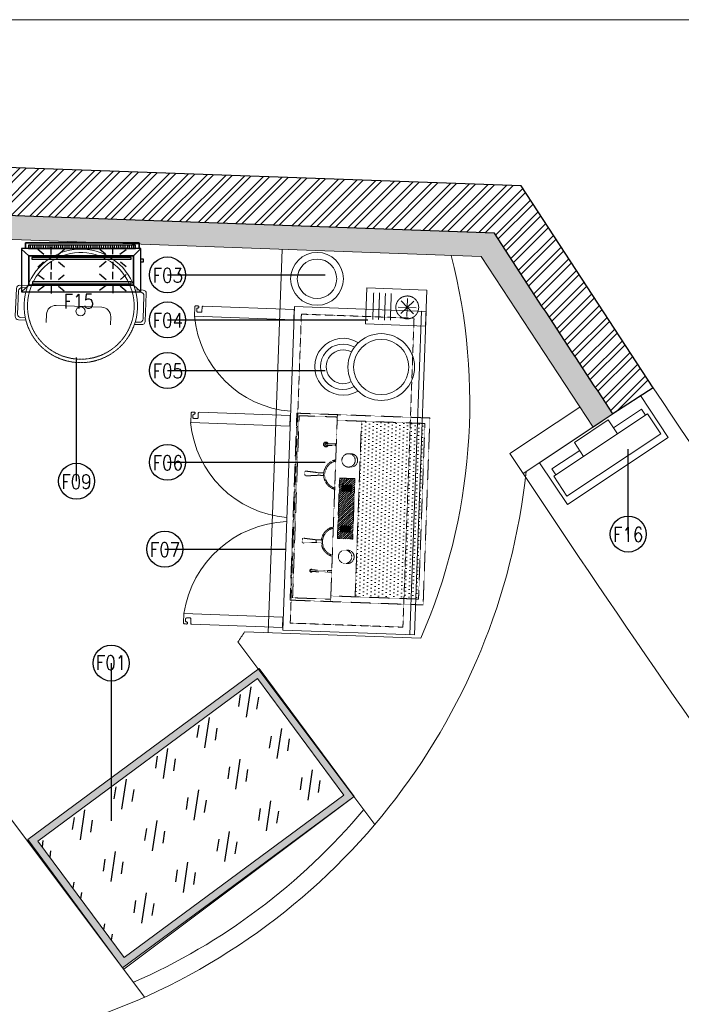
# Model space of a CAD drawing. Header units: millimetres. Extents: x 297264 to 416219, y -77299 to -23696.
# Tile 185 of 187: x 351180 to 353938, y -29263 to -25157. Entities that reach past the tile are written whole.
import ezdxf
from ezdxf.lldxf.tags import DXFTag

# ---------------------------------------------------------------- set-up
doc = ezdxf.new("R2010")
doc.units = ezdxf.units.MM
doc.header["$LTSCALE"] = 2.5
for name, pattern in [('( Hidden )', [0.375, 0.25, -0.125]), ('DASHED', [19.05, 12.7, -6.35]), ('HIDDEN', [0.375, 0.25, -0.125]), ('HIDDEN2', [4.7625, 3.175, -1.5875]), ('HIDDENX2', [19.05, 12.7, -6.35])]:
    doc.linetypes.add(name, pattern=pattern)
for name, color, linetype, lineweight in [('A-WALL', 7, 'Continuous', 30), ('CKD Equipments', 252, 'Continuous', 0), ('ELEVATION 1', 143, 'Continuous', 18), ('ELEVATION 3', 23, 'Continuous', 13), ('ELEVATION 4', 157, 'Continuous', 9), ('FURNITURES', 30, 'Continuous', 15), ('HATCH LIGHT', 250, 'Continuous', 0), ('HATCH MEDIUM', 251, 'Continuous', 5), ('K Equipment', 30, 'Continuous', 9), ('K Equipment UC', 251, 'Continuous', 5), ('ROOM TEXT', 7, 'Continuous', 5), ('WALL', 132, 'Continuous', 25)]:
    doc.layers.add(name, color=color, linetype=linetype, lineweight=lineweight)
doc.layers.add('BA-DEMOLISTION WALL', color=3, linetype='Continuous')
doc.styles.add('MTEXT', font='romans.shx', dxfattribs={"width": 0.85})
doc.styles.get("Standard").update_dxf_attribs({"font": 'GOTHIC.TTF'})
tags = doc.linetypes.add('DOT2', pattern=[3.175, 0, -3.175]).pattern_tags.tags
tags[6:7] = [DXFTag(74, 4), DXFTag(75, 0), DXFTag(340, '0'), DXFTag(46, 1.0), DXFTag(50, 0.0), DXFTag(44, 0.0), DXFTag(45, 0.0)]
tags[4:5] = [DXFTag(74, 4), DXFTag(75, 0), DXFTag(340, '0'), DXFTag(46, 1.0), DXFTag(50, 0.0), DXFTag(44, 0.0), DXFTag(45, 0.0)]
doc.dimstyles.new('AJKD_30', dxfattribs={"dimscale": 30, "dimtxt": 2, "dimasz": 1, "dimexe": 0.8, "dimexo": 0.8, "dimgap": 0.5, "dimtad": 1, "dimdec": 0, "dimzin": 0, "dimdsep": 46, "dimtxsty": 'Standard', "dimblk": 'ARCHTICK', "dimcen": 0.125, "dimclrd": 251, "dimclre": 251, "dimclrt": 42, "dimadec": 0, "dimazin": 0, "dimtfac": 1, "dimtdec": 0, "dimtix": 1, "dimtmove": 0, "dimatfit": 3, "dimfxl": 1, "dimtolj": 1, "dimtzin": 0, "dimarcsym": 1})

# ---------------------------------------------------------------- blocks, each defined once
blk = doc.blocks.new('*X3')
at = {"color": 0}
for p, q in [((-2009.81, 605.07), (-2007.35, 607.53)), ((-2009.81, 605.25), (-2007.52, 607.53)), ((-2009.81, 605.43), (-2007.7, 607.53)), ((-2009.81, 605.6), (-2007.88, 607.53)), ((-2009.81, 605.78), (-2008.05, 607.53)), ((-2009.81, 605.96), (-2008.23, 607.53)), ((-2009.81, 606.13), (-2008.41, 607.53)), ((-2009.81, 606.31), (-2008.59, 607.53)), ((-2009.81, 606.49), (-2008.76, 607.53)), ((-2009.81, 606.66), (-2008.94, 607.53)), ((-2009.81, 606.84), (-2009.12, 607.53)), ((-2009.81, 607.02), (-2009.29, 607.53)), ((-2009.81, 607.19), (-2009.47, 607.53)), ((-2009.81, 607.37), (-2009.65, 607.53)), ((-2009.81, 604.89), (-2007.27, 607.44)), ((-2009.81, 604.72), (-2007.27, 607.26)), ((-2009.81, 604.54), (-2007.27, 607.08)), ((-2009.81, 604.36), (-2007.27, 606.9)), ((-2009.81, 604.19), (-2007.27, 606.73)), ((-2009.81, 604.01), (-2007.27, 606.55)), ((-2009.81, 603.83), (-2007.27, 606.37)), ((-2009.81, 603.66), (-2007.27, 606.2)), ((-2009.81, 603.48), (-2007.27, 606.02)), ((-2009.66, 603.45), (-2007.27, 605.84)), ((-2009.49, 603.45), (-2007.27, 605.67)), ((-2009.31, 603.45), (-2007.27, 605.49)), ((-2009.13, 603.45), (-2007.27, 605.31)), ((-2008.96, 603.45), (-2007.27, 605.14)), ((-2008.78, 603.45), (-2007.27, 604.96)), ((-2008.6, 603.45), (-2007.27, 604.78)), ((-2008.42, 603.45), (-2007.27, 604.61)), ((-2008.25, 603.45), (-2007.27, 604.43)), ((-2008.07, 603.45), (-2007.27, 604.25)), ((-2007.89, 603.45), (-2007.27, 604.08)), ((-2007.72, 603.45), (-2007.27, 603.9)), ((-2007.54, 603.45), (-2007.27, 603.72)), ((-2007.36, 603.45), (-2007.27, 603.55))]:
    blk.add_line(p, q, dxfattribs=at)
blk = doc.blocks.new('A$C190E2C75')
at = {"linetype": 'HIDDEN'}
h = blk.add_hatch(dxfattribs=at)
h.set_pattern_fill('DOTS', color=256, scale=10, angle=360, style=0)
h.set_pattern_definition([(360, (155757.053, -9081.597), (7.9375, 15.875), [0, -15.875])])
h.paths.add_polyline_path([(23.6, 535), (23.6, 270.4), (756.4, 270.4), (756.4, 535)])
h = blk.add_hatch(dxfattribs=at)
h.set_pattern_fill('ANSI31', color=256, scale=2, angle=180, style=0)
h.paths.add_polyline_path([(480, 187.7), (516, 187.7), (516, 251.6), (480, 251.6), (264, 251.6), (264, 187.7)])
h.paths.add_polyline_path([(317.7, 199.2), (292.3, 199.2), (292.3, 240.1), (317.7, 240.1)], flags=16)
h.paths.add_polyline_path([(462.3, 240.1), (487.7, 240.1), (487.7, 199.2), (462.3, 199.2)], flags=16)
h = blk.add_hatch(dxfattribs=at)
h.set_pattern_fill('ANSI31', color=256, scale=10, angle=360, style=0)
h.set_pattern_definition([(45, (155757.053, -9081.597), (-22.45064, 22.45064), [])])
h.paths.add_polyline_path([(317.7, 240.1), (292.3, 240.1), (292.3, 199.2), (317.7, 199.2)])
at = {"linetype": 'HIDDEN', "ltscale": 1.5}
for p, q in [((23.6, 535), (756.4, 535)), ((23.6, 535), (23.6, 169.1)), ((756.4, 535), (756.4, 169.1)), ((23.6, 270.4), (756.4, 270.4)), ((0, 169.1), (490, 169.1)), ((490, 169.1), (780, 169.1)), ((244.6, 99.4), (240, 47.3)), ((255.4, 99.4), (260, 47.3)), ((524.6, 99.4), (520, 47.3)), ((535.4, 99.4), (540, 47.3)), ((255, 41.9), (245, 41.9)), ((525, 41.9), (535, 41.9))]:
    blk.add_line(p, q, dxfattribs=at)
for points in [[(0, 0), (780, 0), (780, 555), (0, 555)], [(292.3, 240.1), (292.3, 199.2), (317.7, 199.2), (317.7, 240.1)], [(487.7, 240.1), (487.7, 199.2), (462.3, 199.2), (462.3, 240.1)]]:
    blk.add_lwpolyline(points, close=True, dxfattribs=at)
for points in [[(480, 251.6), (264, 251.6)], [(264, 251.6), (264, 187.7), (480, 187.7)], [(480, 251.6), (516, 251.6)], [(516, 251.6), (516, 187.7), (480, 187.7)], [(10, 169.1), (10, 10), (770, 10), (770, 169.1)], [(122.5, 169.1), (122.5, 83.6)], [(129.3, 83.6), (129.3, 169.1)], [(650.7, 126), (650.7, 165.8)], [(657.5, 165.8), (657.5, 126)], [(244.6, 121.2), (244.6, 99.4), (255.4, 99.4), (255.4, 121.2)], [(535.4, 121.2), (535.4, 99.4), (524.6, 99.4), (524.6, 121.2)]]:
    blk.add_lwpolyline(points, dxfattribs=at)
for centre in [(188.9, 222.5), (591.1, 222.5)]:
    blk.add_circle(centre, 27.9, dxfattribs=at)
for centre, radius, start, end in [((188.9, 232.4), 27.9, 349.6881, 190.3119), ((591.1, 232.4), 27.9, 349.6881, 190.3119), ((250, 184.3), 63.4, 193.8721, 346.1279), ((250, 184.3), 58.4, 193.8721, 346.1279), ((530, 184.3), 63.4, 193.8721, 346.1279), ((530, 184.3), 58.4, 193.8721, 346.1279), ((654.1, 173.2), 8.1, 209.927, 330.073), ((125.9, 154.5), 3.38, 180, 0), ((654.1, 126), 10.1, 109.5208, 70.4792), ((654.1, 126), 8.1, 114.6216, 65.3784), ((654.1, 126), 3.38, 180, 0), ((125.9, 83.6), 5.88, 125.0673, 54.9327), ((125.9, 83.6), 3.38, 180, 0), ((245, 46.9), 5, 175, 270), ((255, 46.9), 5, 270, 5), ((525, 46.9), 5, 175, 270), ((535, 46.9), 5, 270, 5)]:
    blk.add_arc(centre, radius, start, end, dxfattribs=at)
at = {"linetype": 'HIDDEN', "xscale": -10, "yscale": 10, "zscale": 10}
for p in [(-19780.4, -5835.3), (-19610.4, -5835.3)]:
    blk.add_blockref('*X3', p, dxfattribs=at)
blk = doc.blocks.new('A$C7627248E')
at = {"ltscale": 500}
for radius in [139.1, 115.1]:
    blk.add_circle((139.1, 277), radius, dxfattribs=at)
for radius, start, end in [(118.7, 152.4744, 36.4581), (94.7, 154.8731, 34.0594), (70.7, 155.4698, 33.4627)]:
    blk.add_arc((151.4, 118.7), radius, start, end, dxfattribs=at)
blk = doc.blocks.new('A$C7a6a0475')
for p, q in [((325.4, 415.9), (289.6, 415.9)), ((249.6, 175.9), (249.6, 375.9)), ((325.4, 135.9), (289.6, 135.9))]:
    blk.add_line(p, q)
at = {"elevation": 0}
for points in [[(167.8, 518), (167.8, 552.3, -0.414214), (182.8, 567.3), (303.7, 567.3, -0.414214), (318.7, 552.3), (318.7, 520.7)], [(177.8, 521.1), (177.8, 542.3, -0.414214), (192.8, 557.3), (293.7, 557.3, -0.414214), (308.7, 542.3), (308.7, 523.5)], [(167.8, 49.3), (167.8, 15, 0.414214), (182.8, 0), (303.7, 0, 0.414214), (318.7, 15), (318.7, 46.6)], [(177.8, 46.2), (177.8, 25, 0.414214), (192.8, 10), (293.7, 10, 0.414214), (308.7, 25), (308.7, 43.8)]]:
    blk.add_lwpolyline(points, format="xyb", dxfattribs=at)
blk.add_circle((271.1, 283.7), 20)
for centre, radius, start, end in [((247.5, 283.7), 247.5, 71.6585, 288.3415), ((247.5, 283.7), 232.5, 71.6585, 288.3415), ((289.6, 375.9), 40, 90, 180), ((289.6, 175.9), 40, 180, 270)]:
    blk.add_arc(centre, radius, start, end)
at = {"linetype": 'HIDDEN2', "ltscale": 0.1}
for radius in [247.5, 232.5]:
    blk.add_arc((247.5, 283.7), radius, 288.3415, 71.6585, dxfattribs=at)
blk = doc.blocks.new('_ArchTick')
at = {"color": 0, "linetype": 'ByBlock', "const_width": 0.15}
blk.add_lwpolyline([(-0.5, -0.5), (0.5, 0.5)], dxfattribs=at)
blk = doc.blocks.new('bc3')
blk.add_line((-1349.6, 0), (-1349.6, -550))
for points in [[(0, -550), (0, 0), (-1349.6, 0), (-1349.6, -550)], [(0, -20), (0, 0), (-1349.6, 0), (-1349.6, -20)]]:
    blk.add_lwpolyline(points, close=True)
at = {"linetype": 'DASHED', "ltscale": 0.03}
blk.add_lwpolyline([(-30.2, -50), (-30.2, -520), (-1319.4, -520), (-1319.4, -50)], close=True, dxfattribs=at)
for points in [[(-1325.8, -956.5, -0.414214), (-1330.1, -952.1), (-1330.1, -952.4, 0.414214), (-1334.4, -948.1), (-1334.4, -948.1, 0.414214), (-1338.8, -952.4), (-1338.8, -956.5), (-1338.8, -960.8, 0.414214), (-1334.4, -965.1), (-1295.4, -965.1), (-1295.4, -551.2), (-1338.8, -551.2), (-1338.8, -930.4, 0.414214), (-1334.4, -934.7), (-1317.1, -934.7, -0.414214), (-1312.7, -939.1), (-1312.7, -952.1, -0.414214), (-1317.1, -956.5), (-1325.8, -956.5)], [(-467.7, -956.5, 0.414214), (-463.4, -952.1), (-463.4, -952.4, -0.414214), (-459, -948.1), (-459, -948.1, -0.414214), (-454.7, -952.4), (-454.7, -956.5), (-454.7, -960.8, -0.414214), (-459, -965.1), (-498.1, -965.1), (-498.1, -551.2), (-454.7, -551.2), (-454.7, -930.4, -0.414214), (-459, -934.7), (-476.4, -934.7, 0.414214), (-480.7, -939.1), (-480.7, -952.1, 0.414214), (-476.4, -956.5), (-467.7, -956.5)], [(-24.7, -956.5, 0.414214), (-20.4, -952.1), (-20.4, -952.4, -0.414214), (-16, -948.1), (-16, -948.1, -0.414214), (-11.7, -952.4), (-11.7, -956.5), (-11.7, -960.8, -0.414214), (-16, -965.1), (-55.1, -965.1), (-55.1, -551.2), (-11.7, -551.2), (-11.7, -930.4, -0.414214), (-16, -934.7), (-33.4, -934.7, 0.414214), (-37.7, -939.1), (-37.7, -952.1, 0.414214), (-33.4, -956.5), (-24.7, -956.5)]]:
    blk.add_lwpolyline(points, format="xyb")
at = {"linetype": 'DOT2', "ltscale": 0.05}
for centre, radius, start, end in [((-1349.5, -514.1), 454.3, 276.8462, 355.3146), ((-442.1, -530.6), 438.1, 182.6905, 262.6562), ((0.9, -530.6), 438.1, 182.6905, 262.6562)]:
    blk.add_arc(centre, radius, start, end, dxfattribs=at)
blk = doc.blocks.new('cr')
for p, q in [((75, 133.7), (75, 208.7)), ((37.5, 171.2), (112.5, 171.2)), ((101.5, 144.7), (48.5, 197.8)), ((48.5, 144.7), (101.5, 197.8))]:
    blk.add_line(p, q)
at = {"linetype": '( Hidden )'}
for p, q in [((18.9, 102.6), (131.1, 102.6)), ((18.9, 78.1), (131.1, 78.1)), ((18.9, 53.6), (131.1, 53.6)), ((18.9, 29.1), (131.1, 29.1))]:
    blk.add_line(p, q, dxfattribs=at)
blk.add_lwpolyline([(0, 0), (150, 0), (150, 250), (0, 250)], close=True)
blk.add_circle((75, 171.2), 47.6, dxfattribs=at)
blk = doc.blocks.new('kiosk')
for p, q in [((27.5, -80), (27.5, -50)), ((27.5, -50), (167.5, -50)), ((477.5, -50), (337.5, -50)), ((477.5, -80), (477.5, -50))]:
    blk.add_line(p, q)
for points in [[(0, -210), (505, -210), (505, 0), (0, 0)], [(167.5, -80), (337.5, -80), (337.5, -10), (167.5, -10)], [(17.5, -180), (487.5, -180), (487.5, -80), (17.5, -80)]]:
    blk.add_lwpolyline(points, close=True)
blk = doc.blocks.new('G$CD5B1A49A')
at = {"color": 3}
for points in [[(490, 186.8), (490, 210), (17, 210), (17, 186.8)], [(17, 186.8), (17, 210), (490, 210), (490, 186.8)], [(31.3, 156.5), (0.6, 184.4), (0.6, 184.4)], [(37, 186.6), (37.1, 201), (37.1, 201)], [(47.4, 188.9), (47.5, 200.9), (47.5, 200.9)], [(55.4, 188.9), (55.5, 200.9), (55.5, 200.9)], [(65.8, 188.8), (65.9, 200.8), (65.9, 200.8)], [(92.5, 161.7), (68.6, 182.6), (68.6, 182.6)], [(73.8, 188.7), (73.9, 200.7), (73.9, 200.7)], [(81.8, 188.6), (81.9, 200.6), (81.9, 200.6)], [(92.2, 188.6), (92.3, 200.6), (92.3, 200.6)], [(101, 188.5), (101.1, 200.5), (101.1, 200.5)], [(110.6, 188.4), (110.7, 200.4), (110.7, 200.4)], [(119.4, 188.3), (119.5, 200.3), (119.5, 200.3)], [(123.7, 161.6), (123.8, 192.8), (123.8, 192.8)], [(127.4, 188.3), (127.5, 200.3), (127.5, 200.3)], [(137.8, 188.2), (137.9, 202.6), (137.9, 202.6)], [(145.8, 188.1), (145.9, 202.5), (145.9, 202.5)], [(152.5, 161.5), (179, 183.8), (179, 183.8)], [(153.8, 188), (153.9, 202.4), (153.9, 202.4)], [(164.2, 188), (164.3, 202.4), (164.3, 202.4)], [(172.2, 187.9), (172.3, 202.3), (172.3, 202.3)], [(182.6, 187.8), (182.7, 202.2), (182.7, 202.2)], [(190.6, 187.7), (190.7, 202.1), (190.7, 202.1)], [(198.6, 187.7), (198.7, 202.1), (198.7, 202.1)], [(209, 187.6), (209.1, 202), (209.1, 202)], [(217, 187.5), (217.1, 201.9), (217.1, 201.9)], [(227.4, 187.4), (225.9, 201.8), (225.9, 201.8)], [(235.4, 187.3), (235.5, 201.7), (235.5, 201.7)], [(244.2, 187.3), (244.3, 201.7), (244.3, 201.7)], [(254.6, 187.2), (254.7, 201.6), (254.7, 201.6)], [(262.6, 187.1), (262.7, 201.5), (262.7, 201.5)], [(270.6, 187.1), (270.7, 201.5), (270.7, 201.5)], [(281, 187), (281.1, 201.4), (281.1, 201.4)], [(289, 186.9), (289.1, 201.3), (289.1, 201.3)], [(299.4, 186.8), (299.5, 201.2), (299.5, 201.2)], [(307.4, 186.7), (307.5, 201.1), (307.5, 201.1)], [(315.4, 186.7), (315.5, 201.1), (315.5, 201.1)], [(325.8, 186.6), (325.9, 201), (325.9, 201)], [(350.9, 163.3), (326.2, 183.3), (326.2, 183.3)], [(333.8, 186.5), (333.9, 200.9), (333.9, 200.9)], [(342.6, 186.4), (342.7, 200.8), (342.7, 200.8)], [(352.2, 188), (352.3, 200.8), (352.3, 200.8)], [(361, 187.9), (361.1, 200.7), (361.1, 200.7)], [(370.6, 187.8), (370.7, 200.6), (370.7, 200.6)], [(379.4, 187.7), (379.5, 200.5), (379.5, 200.5)], [(381.3, 163.2), (381.4, 193.6), (381.4, 193.6)], [(387.4, 187.7), (387.5, 200.5), (387.5, 200.5)], [(397.8, 187.6), (397.9, 200.4), (397.9, 200.4)], [(405.8, 187.5), (405.9, 200.3), (405.9, 200.3)], [(410.1, 163.1), (436.6, 183), (436.6, 183)], [(416.2, 187.4), (413.9, 200.2), (413.9, 200.2)], [(424.2, 187.4), (424.3, 200.2), (424.3, 200.2)], [(432.2, 187.3), (432.3, 200.1), (432.3, 200.1)], [(442.6, 187.2), (442.7, 201.6), (442.7, 201.6)], [(450.6, 187.1), (450.7, 201.5), (450.7, 201.5)], [(459.4, 187.1), (459.5, 201.5), (459.5, 201.5)], [(467.7, 156.5), (498.2, 186.8), (498.2, 186.8)], [(469, 187), (469.1, 201.4), (469.1, 201.4)], [(92.4, 131.3), (68.3, 109), (68.3, 109)], [(123.6, 131.2), (123.5, 100), (123.5, 100)], [(154, 131.1), (178.7, 110.2), (178.7, 110.2)], [(353.2, 132.1), (325.9, 109.7), (325.9, 109.7)], [(381.2, 132), (381.1, 101.6), (381.1, 101.6)], [(412.4, 131.9), (436.3, 111.8), (436.3, 111.8)], [(498, 131.6), (508.4, 131.6), (508.4, 142), (498, 142)], [(123.4, 57.6), (123.5, 88), (123.5, 88)], [(381, 58.4), (381.1, 89.6), (381.1, 89.6)], [(94.6, 57.7), (68.2, 77.8), (68.2, 77.8)], [(153.8, 57.5), (178.6, 77.4), (178.6, 77.4)], [(353, 56.9), (325.8, 79.3), (325.8, 79.3)], [(412.2, 58.3), (436.2, 79), (436.2, 79)], [(31.3, 34.7), (0, 6.8), (0, 6.8)], [(94.5, 30.5), (68, 10.6), (68, 10.6)], [(123.3, 30.4), (123.2, 0), (123.2, 0)], [(153.7, 30.3), (178.4, 10.2), (178.4, 10.2)], [(352.9, 32.1), (325.6, 11.3), (325.6, 11.3)], [(380.9, 32), (380.8, 0.8), (380.8, 0.8)], [(412.1, 31.9), (436, 11), (436, 11)], [(467.7, 34.7), (497.6, 6.8), (497.6, 6.8)]]:
    blk.add_lwpolyline(points, dxfattribs=at)
for points in [[(498.2, 186.8), (0, 186.8), (0, 6.8), (498.2, 6.8)], [(475.5, 201.3), (29, 201.3), (29, 186.8), (475.5, 186.7)], [(467.7, 156.5), (467.7, 34.7), (31.3, 34.7), (31.3, 156.5)], [(31.3, 34.7), (467.7, 34.7), (467.7, 156.5), (31.3, 156.5)], [(457.3, 150.1), (43.7, 150.1), (43.6, 141.9), (457.3, 141.9)], [(43.6, 141.9), (457.3, 141.9), (457.3, 150.1), (43.6, 150.1)], [(456.9, 47.7), (45.7, 47.7), (45.7, 39.4), (456.9, 39.4)], [(45.7, 39.4), (456.9, 39.4), (456.9, 47.7), (45.7, 47.7)]]:
    blk.add_lwpolyline(points, close=True, dxfattribs=at)

msp = doc.modelspace()

# ---------------------------------------------------------------- hatches: boundary and pattern name
at = {"layer": 'BA-DEMOLISTION WALL', "ltscale": 1000, "true_color": 0xeea205}
h = msp.add_hatch(dxfattribs=at)
h.set_pattern_fill('GOST_GLASS', color=40, scale=25.4, angle=36.5015)
h.set_pattern_definition([(261.50149, (3383133.01, -10400.43), (-173.248838, -128.2043685), [127, -177.8]), (261.50149, (3383089.7, -10432.48), (-173.248838, -128.2043685), [50.8, -254]), (261.50149, (3383165.06, -10443.74), (-173.248838, -128.2043685), [50.8, -254])])
h.paths.add_polyline_path([(352531.6, -28390.4), (351614.9, -29068.2), (351255.2, -28581.8), (352171.8, -27904)])
at = {"layer": 'CKD Equipments'}
h = msp.add_hatch(color=4, dxfattribs=at)
h.dxf.hatch_style = 1
h.paths.add_polyline_path([(352573.5, -28396.7), (351608.7, -29110.2), (351213.3, -28575.5), (352178.1, -27862)])
h.paths.add_polyline_path([(352531.6, -28390.4), (351614.9, -29068.2), (351255.2, -28581.8), (352171.8, -27904)], flags=16)
at = {"layer": 'HATCH LIGHT', "true_color": 0x636466}
h = msp.add_hatch(dxfattribs=at)
h.set_pattern_fill('ANSI32', color=251, scale=6)
h.set_pattern_definition([(45, (278504.94, -46725.026), (-40.411153, 40.411153), []), (45, (278531.88, -46725.026), (-40.411153, 40.411153), [])])
h.paths.add_polyline_path([(355647.8, -32590), (355453.8, -32638.8), (355635.4, -33359.7), (343082.7, -33359.6, -0.000263), (343068.2, -33559.6), (355892, -33559.7)])
h.paths.add_polyline_path([(343496.7, -25157.1), (343296.6, -25157.1, -0.011972), (342815.4, -34256), (343016, -34256, 0.01196)])
h.paths.add_polyline_path([(343480.3, -25697.6), (353159.2, -26046.6, 0.003501), (353653.3, -26800.6), (353820.9, -26691.5), (353270.8, -25850.5), (343486.5, -25497.7, -0.000262)])
h = msp.add_hatch(dxfattribs=at)
h.set_pattern_fill('ANSI36', color=251, scale=7)
h.set_pattern_definition([(45, (278504.942, -46725.026), (11.786586, 43.2174826), [55.5625, -11.1125, 0, -11.1125])])
h.paths.add_polyline_path([(349605.3, -26789), (350544.7, -26822.8), (350572.5, -26053.4), (353103.5, -26144.6), (353570.1, -26856), (353653.3, -26800.6, -0.003501), (353159.2, -26046.6), (350106.4, -25936.7, -0.403697), (350492, -26336.4, -1), (349692, -26336.4, -0.424809), (350106.4, -25936.7), (346273.8, -25798.4), (346270.2, -25898.3), (349633.1, -26019.5)])

# ---------------------------------------------------------------- linework, layer by layer
at = {"layer": 'CKD Equipments'}
msp.add_lwpolyline([(352573.5, -28396.7), (351608.7, -29110.2), (351213.3, -28575.5), (352178.1, -27862), (352573.5, -28396.7)], dxfattribs=at)
msp.add_lwpolyline([(352531.6, -28390.4), (351614.9, -29068.2), (351255.2, -28581.8), (352171.8, -27904)], close=True, dxfattribs=at)
at = {"layer": 'ELEVATION 1'}
for p, q in [((353515.2, -26772.4), (353223.3, -26966.6)), ((353653.3, -26800.6), (353278.6, -27049.9)), ((353223.3, -26966.6), (353278.6, -27049.9))]:
    msp.add_line(p, q, dxfattribs=at)
msp.add_lwpolyline([(353653.3, -26800.6), (353570.1, -26856), (353103.5, -26144.6), (350572.5, -26053.4), (350544.7, -26822.8), (349605.3, -26789), (349633.1, -26019.5), (346270.2, -25898.3)], dxfattribs=at)
at = {"layer": 'ELEVATION 3'}
msp.add_lwpolyline([(341875.3, -34256), (357437.8, -34256), (357437.8, -25157.1), (341875.3, -25157.1)], close=True, dxfattribs=at)
at = {"layer": 'FURNITURES'}
for p, q in [((352273.9, -26114.7), (352216.2, -27713.7)), ((352116.8, -27710.1), (352852.4, -27736.6)), ((352089.8, -27751.9), (352660.4, -28512.5)), ((351613.6, -29116.8), (352573.5, -28396.7)), ((351129.9, -28472.1), (351700.5, -29232.7))]:
    msp.add_line(p, q, dxfattribs=at)
for radius, start, end in [(2465, 336.5207, 14.4328), (2715, 224.5735, 353.9316), (1800, 326.3488, 327.9352), (2640, 293.7411, 320.0142)]:
    msp.add_arc((350591.4, -26754.5), radius, start, end, dxfattribs=at)
at = {"layer": 'HATCH MEDIUM', "flags": 128}
for points in [[(355535.2, -29481.3, 0.044115), (355374.5, -29019.3, 0.052662), (355080.4, -28515.5, -0.008636), (353820.9, -26691.5, -0.008636)], [(354904.9, -29640, 0.044115), (354781.8, -29286.2, 0.053087), (354554.4, -28897.4, -0.00866), (353278.6, -27049.9, -0.00866)]]:
    msp.add_lwpolyline(points, format="xyb", dxfattribs=at)
at = {"layer": 'K Equipment'}
for radius in [110, 82.2]:
    msp.add_circle((352419.3, -26237.6), radius, dxfattribs=at)
at = {"layer": 'WALL'}
for p, q in [((353270.8, -25850.5), (343487.5, -25497.7)), ((353820.9, -26691.5), (353270.8, -25850.5))]:
    msp.add_line(p, q, dxfattribs=at)
at = {"layer": 'WALL', "flags": 128}
msp.add_lwpolyline([(353820.9, -26691.5), (353653.3, -26800.6, -0.003501), (353159.2, -26046.6), (343480.3, -25697.6)], format="xyb", dxfattribs=at)

# ---------------------------------------------------------------- block references
at = {"layer": 'A-WALL'}
msp.add_blockref('G$CD5B1A49A', (351187.1, -26298.1), dxfattribs=at)
at = {"layer": 'FURNITURES', "rotation": 33.63397994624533}
msp.add_blockref('kiosk', (353347.3, -27004.2), dxfattribs=at)
at = {"layer": 'K Equipment', "xscale": -1}
for name, p, rotation in [('cr', (352621.8, -26425.5), 267.9351876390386), ('A$C7627248E', (352420.5, -26763.6), 274.0349361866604), ('A$C190E2C75', (352307.1, -27577.4), 267.935187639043)]:
    msp.add_blockref(name, p, dxfattribs=dict(at, rotation=rotation))
at = {"layer": 'K Equipment UC', "xscale": 0.9559158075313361, "yscale": 0.9559158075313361, "zscale": 0.9559158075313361, "rotation": 267.7488789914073}
msp.add_blockref('A$C7a6a0475', (351172.6, -26103.5, -0.6), dxfattribs=at)
at = {"layer": 'K Equipment UC', "linetype": 'HIDDENX2', "ltscale": 10, "xscale": -1, "rotation": 267.9351876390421}
msp.add_blockref('bc3', (352874.9, -26373.4), dxfattribs=at)

# ---------------------------------------------------------------- texts
at = {"layer": 'ROOM TEXT', "char_height": 60, "style": 'MTEXT'}
for s, insert, attachment_point in [('\\A1;\\pxqc;F03', (351711.7, -26253.5, 0.2), 7), ('\\A1;\\pxqc;F15', (351340.7, -26301.5, -0.4), 1), ('\\A1;\\pxqc;F04', (351711.7, -26441.1, 0.2), 7), ('\\A1;\\pxqc;F05', (351711.7, -26652, 0.2), 7), ('\\A1;\\pxqc;F06', (351711.7, -27034.9, 0.2), 7), ('\\A1;\\pxqc;F09', (351330.8, -27053.7, 0.2), 1), ('\\A1;\\pxqc;F16', (353631, -27273.8, 0.2), 1), ('\\A1;\\pxqc;F07', (351700.1, -27396.7, 0.2), 7), ('\\A1;\\pxqc;F01', (351475.1, -27867.9, 0.2), 7)]:
    msp.add_mtext_dynamic_manual_height_columns(s, width=170.917, gutter_width=1.8, heights=[0], dxfattribs=dict(at, insert=insert, attachment_point=attachment_point))

# ---------------------------------------------------------------- leaders
at = {"layer": 'ELEVATION 4'}
for points in [[(351796.1, -26221.4), (352453.5, -26221.3)], [(351796.1, -26409), (352631, -26408.9)], [(351796.1, -26619.9), (352453.5, -26619.8)], [(351416.9, -27081.7), (351417, -26565.7)], [(351796.1, -27002.8), (352453.5, -27002.7)], [(353717.1, -27301.9), (353717.1, -26948.4)], [(351784.6, -27364.6), (352288.9, -27364.5)], [(351561.1, -27839.9), (351561.2, -28497.3)]]:
    msp.add_leader(points, dimstyle='AJKD_30', override={"dimasz": 5, "dimgap": 0.5, "dimtad": 0, "dimldrblk": 'DotBlank', "dimfxl": 0.18, "dimfxlon": 1, "dimarcsym": 2}, dxfattribs=at)

doc.saveas('drawing.dxf')
